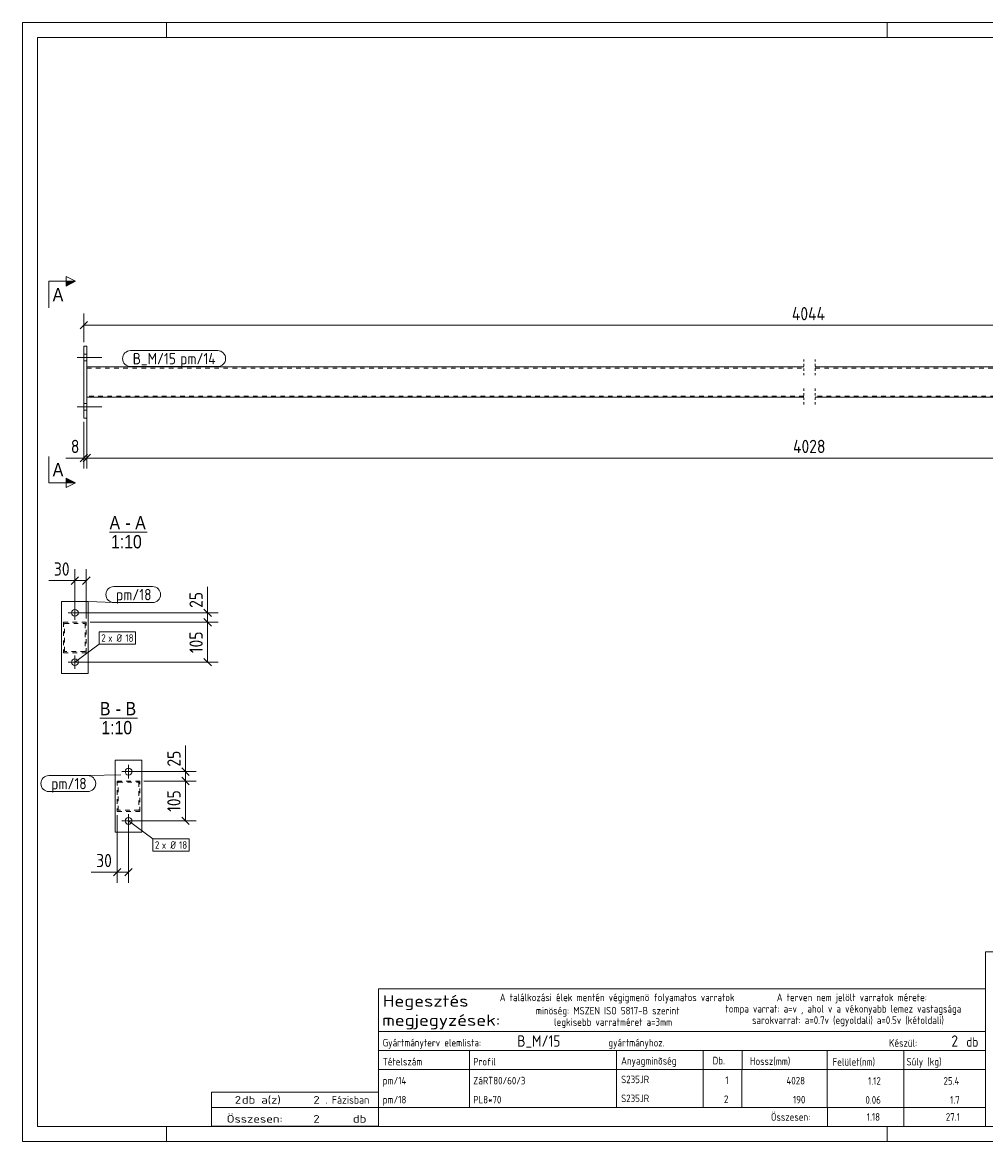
# Model space of a CAD drawing. Header units: millimetres. Extents: x 1 to 419, y 1 to 296.
# Tile 1 of 2: x 1 to 255, y 1 to 296. Entities that reach past the tile are written whole.
import ezdxf

# ---------------------------------------------------------------- set-up
doc = ezdxf.new("R2010")
doc.units = ezdxf.units.MM
doc.header["$LTSCALE"] = 0.6
for name, pattern in [('XKITLINE00', [0]), ('XKITLINE01', [4, 1, -1, 1, -1]), ('XKITLINE02', [4, 2, -2])]:
    doc.linetypes.add(name, pattern=pattern)
for name, color, linetype, lineweight in [('Bolt', 7, 'Continuous', 0), ('BoltMark', 3, 'Continuous', 0), ('DrawingSheet', 5, 'Continuous', 0), ('OtherObjectType', 1, 'Continuous', 0), ('Part', 2, 'Continuous', 0), ('PartMark', 3, 'Continuous', 0), ('Section', 6, 'Continuous', 0), ('Z-DIMENSIONS', 1, 'Continuous', 0)]:
    doc.layers.add(name, color=color, linetype=linetype, lineweight=lineweight)
doc.styles.add('ARIAL', font='ARIAL.TTF')
doc.styles.add('ISOCPEUR', font='ISOCPEUR.TTF')

msp = doc.modelspace()

# ---------------------------------------------------------------- hatches: boundary and pattern name
at = {"layer": 'Section'}
for points in [[(12.5, 227.75), (15, 227.75), (12.5, 226.5)], [(12.5, 175.87), (15, 174.62), (12.5, 174.62)]]:
    msp.add_hatch(color=6, dxfattribs=at).paths.add_polyline_path(points, flags=17)

# ---------------------------------------------------------------- linework, layer by layer
at = {"layer": 'Bolt', "color": 3, "linetype": 'XKITLINE00', "lineweight": 0}
for p, q in [((15.4, 207.68), (21.9, 207.68)), ((17.2, 208.58), (18, 208.58)), ((17.2, 206.78), (18, 206.78)), ((17.2, 195.58), (18, 195.58)), ((15.4, 194.68), (21.9, 194.68)), ((17.2, 193.78), (18, 193.78)), ((14.84, 138.57), (14.84, 142.17)), ((16.64, 140.37), (13.04, 140.37)), ((16.64, 127.37), (13.04, 127.37)), ((14.84, 125.57), (14.84, 129.17)), ((28.99, 96.73), (28.99, 100.33)), ((30.79, 98.53), (27.19, 98.53)), ((28.99, 83.73), (28.99, 87.33)), ((30.79, 85.53), (27.19, 85.53))]:
    msp.add_line(p, q, dxfattribs=at)
for centre in [(14.84, 140.37), (14.84, 127.37), (28.99, 98.53), (28.99, 85.53)]:
    msp.add_circle(centre, 0.9, dxfattribs=at)
at = {"layer": 'BoltMark', "color": 7, "linetype": 'XKITLINE00', "lineweight": 0}
for p, q in [((21.2, 135.33), (30.82, 135.33)), ((21.2, 132.13), (21.2, 135.33)), ((30.82, 132.13), (30.82, 135.33)), ((14.84, 127.37), (21.2, 132.13)), ((21.2, 132.13), (30.82, 132.13)), ((28.99, 85.53), (35.35, 80.77)), ((35.35, 80.77), (44.97, 80.77)), ((35.35, 77.57), (35.35, 80.77)), ((44.97, 77.57), (44.97, 80.77)), ((35.35, 77.57), (44.97, 77.57))]:
    msp.add_line(p, q, dxfattribs=at)
at = {"layer": 'DrawingSheet', "color": 2, "linetype": 'XKITLINE00', "lineweight": 0}
for p, q in [((419, 296), (1, 296)), ((1, 296), (1, 1)), ((39, 292), (39, 296)), ((229, 292), (229, 296)), ((39, 1), (39, 5)), ((229, 1), (229, 5)), ((1, 1), (419, 1))]:
    msp.add_line(p, q, dxfattribs=at)
at = {"layer": 'DrawingSheet', "color": 3, "linetype": 'XKITLINE00', "lineweight": 0}
for p, q in [((415, 292), (5, 292)), ((5, 292), (5, 5)), ((5, 5), (415, 5))]:
    msp.add_line(p, q, dxfattribs=at)
at = {"layer": 'OtherObjectType', "color": 6, "linetype": 'XKITLINE00', "lineweight": 0}
for p, q in [((23.98, 161.62), (33.86, 161.62)), ((21.44, 112.62), (31.33, 112.62))]:
    msp.add_line(p, q, dxfattribs=at)
at = {"layer": 'OtherObjectType', "color": 7, "linetype": 'XKITLINE00', "lineweight": 0}
for p, q in [((254.84, 51.05), (254.84, 6.75)), ((254.84, 51.05), (415, 51.05)), ((94.84, 30.01), (94.84, 41.26)), ((94.84, 41.26), (254.84, 41.26)), ((254.84, 41.26), (254.84, 30.01)), ((94.84, 30.01), (254.84, 30.01)), ((94.84, 30.01), (254.84, 30.01)), ((94.84, 30.01), (94.84, 25.01)), ((254.84, 30.01), (254.84, 25.01)), ((94.84, 25.01), (254.84, 25.01)), ((94.84, 25.01), (94.84, 20.01)), ((118.84, 25.01), (118.84, 20.01)), ((157.61, 20.01), (157.61, 25.01)), ((180.5, 25.01), (180.5, 20.01)), ((190.7, 25), (190.7, 20.13)), ((213.15, 25.01), (213.15, 20.01)), ((233.33, 25.01), (233.33, 20.01)), ((254.84, 25.01), (254.84, 20.01)), ((94.84, 20.01), (254.84, 20.01)), ((94.84, 20.01), (94.84, 15.01)), ((118.84, 20.01), (118.84, 15.01)), ((157.61, 15.01), (157.61, 20.01)), ((180.5, 20.01), (180.5, 15.01)), ((190.67, 20), (190.67, 15)), ((213.18, 20.01), (213.18, 15.01)), ((233.33, 20.01), (233.33, 15.01)), ((254.84, 20.01), (254.84, 15.01)), ((94.84, 15), (94.84, 10)), ((118.84, 15), (118.84, 10)), ((157.61, 10), (157.61, 15)), ((180.5, 15), (180.5, 10)), ((190.67, 15), (190.67, 10)), ((213.18, 15), (213.18, 10)), ((233.33, 15), (233.33, 10)), ((254.84, 15), (254.84, 10)), ((50.84, 10), (50.84, 14)), ((50.84, 14), (94.84, 14)), ((94.84, 10), (94.84, 14)), ((50.84, 10), (94.84, 10)), ((50.85, 5.02), (50.84, 9.99)), ((50.84, 9.98), (94.74, 9.98)), ((94.84, 10), (254.84, 10)), ((94.84, 10), (94.84, 5)), ((213.19, 10), (213.19, 5)), ((233.31, 10), (233.31, 5)), ((254.84, 10), (254.84, 5)), ((50.89, 5.03), (94.79, 5.03)), ((94.84, 5), (254.84, 5))]:
    msp.add_line(p, q, dxfattribs=at)
at = {"layer": 'Part', "color": 2, "linetype": 'XKITLINE00', "lineweight": 0}
for p, q in [((17.2, 191.68), (17.2, 210.68)), ((18, 210.68), (17.2, 210.68)), ((18, 191.68), (18, 210.68)), ((18, 205.18), (207, 205.18)), ((210, 205.18), (399, 205.18)), ((207, 197.18), (18, 197.18)), ((399, 197.18), (210, 197.18)), ((18, 191.68), (17.2, 191.68)), ((11.34, 124.37), (11.34, 143.37)), ((18.34, 143.37), (11.34, 143.37)), ((18.34, 124.37), (18.34, 143.37)), ((18.34, 124.37), (11.34, 124.37)), ((25.49, 82.53), (25.49, 101.53)), ((25.49, 101.53), (32.49, 101.53)), ((32.49, 101.53), (32.49, 82.53)), ((32.49, 82.53), (25.49, 82.53))]:
    msp.add_line(p, q, dxfattribs=at)
at = {"layer": 'Part', "color": 2, "linetype": 'XKITLINE01', "lineweight": 0}
for p, q in [((207, 207.18), (207, 202.88)), ((210, 207.18), (210, 202.88)), ((207, 199.48), (207, 195.18)), ((210, 199.48), (210, 195.18))]:
    msp.add_line(p, q, dxfattribs=at)
at = {"layer": 'Part', "color": 7, "linetype": 'XKITLINE02', "lineweight": 0}
for p, q in [((18, 197.18), (18, 205.18)), ((18, 204.88), (207, 204.88)), ((210, 204.88), (399, 204.88)), ((207, 197.48), (18, 197.48)), ((399, 197.48), (210, 197.48)), ((17.84, 137.87), (11.84, 137.87)), ((11.84, 137.87), (11.84, 129.87)), ((12.14, 130.17), (12.14, 137.57)), ((12.14, 137.57), (17.54, 137.57)), ((17.54, 137.57), (17.54, 130.17)), ((17.84, 129.87), (17.84, 137.87)), ((11.84, 129.87), (17.84, 129.87)), ((17.54, 130.17), (12.14, 130.17)), ((31.99, 96.03), (25.99, 96.03)), ((25.99, 96.03), (25.99, 88.03)), ((26.29, 88.33), (26.29, 95.73)), ((26.29, 95.73), (31.69, 95.73)), ((31.69, 95.73), (31.69, 88.33)), ((31.99, 88.03), (31.99, 96.03)), ((25.99, 88.03), (31.99, 88.03)), ((31.69, 88.33), (26.29, 88.33))]:
    msp.add_line(p, q, dxfattribs=at)
at = {"layer": 'PartMark', "color": 7, "linetype": 'XKITLINE00', "lineweight": 0}
for p, q in [((29.5, 209.48), (52.48, 209.48)), ((29.5, 205.28), (52.48, 205.28)), ((25.1, 147.28), (35.32, 147.28)), ((18.34, 143.37), (25.1, 143.08)), ((25.1, 143.08), (35.32, 143.08)), ((8, 97.47), (18.22, 97.47)), ((26.92, 97.7), (18.22, 97.47)), ((8, 93.27), (18.22, 93.27))]:
    msp.add_line(p, q, dxfattribs=at)
for centre, start, end in [((29.5, 207.38), 90, 270), ((52.48, 207.38), 270, 90), ((25.1, 145.18), 90, 270), ((35.32, 145.18), 270, 90), ((8, 95.37), 90, 270), ((18.22, 95.37), 270, 90)]:
    msp.add_arc(centre, 2.1, start, end, dxfattribs=at)
at = {"layer": 'Section', "color": 6, "linetype": 'XKITLINE00', "lineweight": 0}
for p, q in [((8, 227.75), (8, 220.75)), ((8, 227.75), (15, 227.75)), ((12.5, 226.5), (12.5, 229)), ((12.5, 229), (15, 227.75)), ((15, 227.75), (12.5, 226.5)), ((8, 174.62), (8, 181.62)), ((8, 174.62), (15, 174.62)), ((15, 174.62), (12.5, 175.87)), ((12.5, 175.87), (12.5, 173.37)), ((15, 174.62), (12.5, 173.37))]:
    msp.add_line(p, q, dxfattribs=at)
at = {"layer": 'Z-DIMENSIONS', "color": 7, "linetype": 'XKITLINE00', "lineweight": 0}
for p, q in [((17.2, 211.68), (17.2, 219.23)), ((18.19, 217.17), (16.21, 215.19)), ((17.2, 216.18), (399.8, 216.18)), ((18, 196.18), (18, 178.38)), ((18, 196.18), (18, 178.38)), ((17.2, 190.68), (17.2, 178.38)), ((17.2, 181.18), (12.47, 181.18)), ((17.2, 181.18), (12.47, 181.18)), ((18.19, 182.17), (16.21, 180.19)), ((18.99, 182.17), (17.01, 180.19)), ((18.99, 182.17), (17.01, 180.19)), ((17.2, 181.18), (18, 181.18)), ((18, 181.18), (399, 181.18)), ((14.84, 141.37), (14.84, 151.92)), ((17.84, 138.87), (17.84, 151.92)), ((14.84, 148.87), (8, 148.87)), ((14.84, 148.87), (8, 148.87)), ((15.83, 149.86), (13.85, 147.88)), ((14.84, 148.87), (17.84, 148.87)), ((18.83, 149.86), (16.85, 147.88)), ((49.84, 140.37), (49.84, 147.2)), ((49.84, 140.37), (49.84, 147.2)), ((15.84, 140.37), (52.64, 140.37)), ((48.85, 141.36), (50.83, 139.38)), ((48.85, 138.86), (50.83, 136.88)), ((48.85, 138.86), (50.83, 136.88)), ((49.84, 137.87), (49.84, 140.37)), ((18.84, 137.87), (52.64, 137.87)), ((18.84, 137.87), (52.64, 137.87)), ((49.84, 127.37), (49.84, 137.87)), ((15.84, 127.37), (52.64, 127.37)), ((48.85, 128.36), (50.83, 126.38)), ((43.99, 98.53), (43.99, 105.37)), ((43.99, 98.53), (43.99, 105.37)), ((29.99, 98.53), (46.79, 98.53)), ((43, 99.52), (44.98, 97.54)), ((43.99, 96.03), (43.99, 98.53)), ((32.99, 96.03), (46.79, 96.03)), ((32.99, 96.03), (46.79, 96.03)), ((43, 97.02), (44.98, 95.04)), ((43, 97.02), (44.98, 95.04)), ((43.99, 85.53), (43.99, 96.03)), ((25.99, 87.03), (25.99, 69.23)), ((43, 86.52), (44.98, 84.54)), ((28.99, 84.53), (28.99, 69.23)), ((29.99, 85.53), (46.79, 85.53)), ((25.99, 72.03), (19.15, 72.03)), ((25.99, 72.03), (19.15, 72.03)), ((26.98, 73.02), (25, 71.04)), ((25.99, 72.03), (28.99, 72.03)), ((29.98, 73.02), (28, 71.04))]:
    msp.add_line(p, q, dxfattribs=at)
at = {"layer": 'Z-DIMENSIONS', "color": 3}
for p in [(17.2, 216.18), (17.2, 181.18), (18, 181.18), (18, 181.18), (14.84, 148.87), (17.84, 148.87), (49.84, 140.37), (49.84, 137.87), (49.84, 137.87), (49.84, 127.37), (43.99, 98.53), (43.99, 96.03), (43.99, 96.03), (43.99, 85.53), (25.99, 72.03), (28.99, 72.03)]:
    msp.add_point(p, dxfattribs=at)

# ---------------------------------------------------------------- texts
at = {"layer": 'BoltMark', "color": 3, "style": 'ISOCPEUR', "width": 0.85}
for s, p in [('2', (21.8, 132.73)), ('x Ø', (23.6, 132.73)), ('18', (28.16, 132.73)), ('2', (35.95, 78.17)), ('x Ø', (37.76, 78.17)), ('18', (42.31, 78.17))]:
    msp.add_text(s, height=2, dxfattribs=at).set_placement(p)
at = {"layer": 'OtherObjectType', "color": 6, "style": 'ARIAL', "width": 0.85}
for s, p in [('A', (23.98, 162.37)), ('A', (30.74, 162.37)), ('-', (28.14, 162.37)), ('1:10', (24.38, 157.37)), ('B', (21.44, 113.37)), ('B', (28.21, 113.37)), ('-', (25.61, 113.37)), ('1:10', (21.84, 108.37))]:
    msp.add_text(s, height=3.5, dxfattribs=at).set_placement(p)
at = {"layer": 'OtherObjectType', "color": 7, "style": 'ISOCPEUR'}
for s, height, width, p in [('Hegesztés', 3, 1.19, (95.99, 36.57)), ('A találkozási élek mentén végigmenö folyamatos varratok', 2, 0.85, (126.84, 38.01)), ('A terven nem jelölt varratok mérete:', 2, 0.85, (199.86, 38.01)), ('minöség: MSZEN ISO 5817-B szerint', 2, 0.85, (136.34, 34.51)), ('tompa varrat: a=v , ahol v a vékonyabb lemez vastagsága', 2, 0.85, (186.34, 35.01)), ('megjegyzések:', 3, 1.19, (95.84, 31.51)), ('legkisebb varratméret a=3mm', 2, 0.85, (141.16, 31.51)), ('sarokvarrat: a=0.7v (egyoldali) a=0.5v (kétoldali)', 2, 0.85, (193.34, 32.01)), ('Gyártmányterv elemlista:                               gyártmányhoz.', 2, 0.85, (95.99, 26.07)), ('Készül:', 2, 0.85, (229.47, 26.01)), ('db', 2.5, 0.85, (249.84, 26.01)), ('Anyagminõség', 2, 0.85, (158.83, 21.29)), ('Tételszám', 2, 0.85, (95.99, 21.07)), ('Profil', 2, 0.85, (119.84, 21.07)), ('Db.', 2, 0.85, (182.96, 21.35)), ('Hossz(mm)', 2, 0.85, (192.78, 21.21)), ('Felület(nm)', 2, 0.85, (214.56, 21.01)), ('Súly (kg)', 2, 0.85, (234.05, 21.07)), ('2', 2, 1.211571, (56.99, 11)), ('db a(z)', 2, 1.211571, (58.84, 11)), ('2', 2, 1.211571, (77.7, 11)), ('. Fázisban', 2, 0.935, (80.84, 11)), ('Összesen:', 2, 0.85, (198.33, 6.5)), ('Összesen:            db', 2, 1.211571, (54.84, 6)), ('2', 2, 1.211571, (77.7, 6))]:
    msp.add_text(s, height=height, dxfattribs=dict(at, width=width)).set_placement(p)
at = {"layer": 'OtherObjectType', "color": 5, "style": 'ISOCPEUR', "width": 0.85}
for s, height, p in [('B_M/15', 3, (131.45, 26.01)), ('2', 3, (245.89, 26.01)), ('pm/14', 2, (95.99, 16.07)), ('ZáRT80/60/3', 2, (119.84, 16.07)), ('S235JR', 2, (158.83, 16.4)), ('1', 2, (186.28, 16.17)), ('4028', 2, (202.41, 16.07)), ('1.12', 2, (223.92, 16)), ('25.4', 2, (243.82, 16)), ('pm/18', 2, (95.99, 11.06)), ('PL8*70', 2, (119.84, 11.06)), ('S235JR', 2, (158.83, 11.4)), ('2', 2, (185.94, 11.17)), ('190', 2, (204.13, 11.06)), ('0.06', 2, (223.23, 11)), ('1.7', 2, (245.54, 11)), ('1.18', 2, (223.58, 6.5)), ('27.1', 2, (244.41, 6.5))]:
    msp.add_text(s, height=height, dxfattribs=at).set_placement(p)
at = {"layer": 'PartMark', "color": 1, "style": 'ISOCPEUR', "width": 0.85}
msp.add_text('B_M/15', height=3, dxfattribs=at).set_placement((30.1, 205.88))
at = {"layer": 'PartMark', "color": 3, "style": 'ISOCPEUR', "width": 0.85}
for s, p in [('pm/14', (42.6, 205.88)), ('pm/18', (25.7, 143.68)), ('pm/18', (8.6, 93.87))]:
    msp.add_text(s, height=3, dxfattribs=at).set_placement(p)
at = {"layer": 'Section', "color": 6, "style": 'ARIAL', "width": 0.85}
for p in [(9, 222.5), (9, 176.37)]:
    msp.add_text('A', height=3.5, dxfattribs=at).set_placement(p)
at = {"layer": 'Z-DIMENSIONS', "color": 3, "style": 'ISOCPEUR', "width": 0.85}
for s, p in [('4044', (203.84, 217.48)), ('8', (13.78, 182.48)), ('4028', (204.14, 182.48)), ('30', (9.31, 150.17)), ('30', (20.46, 73.33))]:
    msp.add_text(s, height=3.5, dxfattribs=at).set_placement(p)
for s, p in [('25', (48.54, 141.68)), ('105', (48.54, 129.76)), ('25', (42.69, 99.84)), ('105', (42.69, 87.92))]:
    msp.add_text(s, height=3.5, rotation=90.0002, dxfattribs=at).set_placement(p)

doc.saveas('drawing.dxf')
